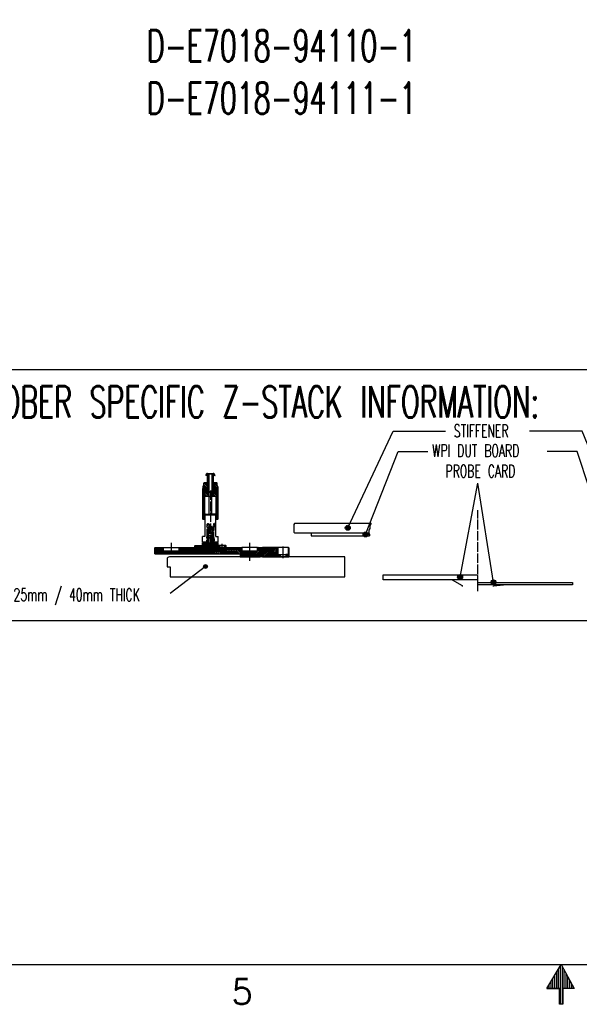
# Model space of a CAD drawing. Extents: x -1763 to 4575, y -3429 to 1051.
# Tile 58 of 174: x 716 to 1429, y -3429 to -2174. Entities that reach past the tile are written whole.
import ezdxf

# ---------------------------------------------------------------- set-up
doc = ezdxf.new("R2010")
doc.units = 0
doc.linetypes.add('DOT_CENTER', pattern=[14, 12, -1, 0, -1])
doc.layers.get('0').update_dxf_attribs({"linetype": 'CONTINUOUS'})
doc.layers.add('08', color=7, linetype='CONTINUOUS')
doc.layers.add('1', color=7, linetype='CONTINUOUS')
doc.styles.add('CONVERTER_1', font='txt.shx', dxfattribs={"width": 0.63})
doc.styles.add('CONVERTER_9', font='txt.shx', dxfattribs={"width": 0.97875})
doc.dimstyles.get("Standard").update_dxf_attribs({"dimtxt": 0.18, "dimasz": 0.18, "dimexe": 0.18, "dimexo": 0.0625, "dimgap": 0.09, "dimtad": 0, "dimtih": 1, "dimtoh": 1, "dimdec": 4, "dimzin": 0, "dimtxsty": 'STANDARD', "dimcen": 0.09, "dimazin": 3, "dimtfac": 1, "dimtdec": 4, "dimtofl": 0, "dimtmove": 0, "dimatfit": 3, "dimtolj": 1, "dimtzin": 0})
pattern_1 = [(135, (-36.3378, -4460.737), (-1.0606602, -1.0606602), [])]
pattern_2 = [(45, (-318.1438, -4561.0958), (-1.0606602, 1.0606602), [])]
pattern_3 = [(45, (-0.693, -4708.949), (-1.0606602, 1.0606602), [])]
pattern_4 = [(45, (-167.5488, -4580.0649), (-0.7071068, 0.7071068), [])]
pattern_5 = [(45, (-36.3378, -4460.73704), (-0.56568542, 0.56568542), [])]
pattern_6 = [(135, (-36.3378, -4460.737), (-0.7071068, -0.7071068), [])]

# ---------------------------------------------------------------- blocks, each defined once
blk = doc.blocks.new('SV__577', base_point=(937.9, -2809.8))
at = {"layer": '1', "linetype": 'CONTINUOUS'}
h = blk.add_hatch(dxfattribs=at)
h.set_pattern_fill('USER', color=3, scale=1.5, angle=135, pattern_type=0)
h.set_pattern_definition(pattern_1)
edge = h.paths.add_edge_path()
edge.add_line((955, -2764.3), (951, -2764.3))
edge.add_arc((951, -2764.8), 0.5, 90, 180)
edge.add_line((950.5, -2764.8), (950.5, -2767.7))
edge.add_line((950.5, -2767.7), (949.9, -2768.7))
edge.add_arc((955.1, -2771.7), 6, 150, 180)
edge.add_line((949.1, -2771.7), (949.1, -2810.1))
edge.add_line((949.1, -2810.1), (949.4, -2810.4))
edge.add_line((949.4, -2810.4), (951.8, -2810.4))
edge.add_line((951.8, -2810.4), (952.1, -2810.1))
edge.add_line((952.1, -2810.1), (952.1, -2781.5))
edge.add_line((952.1, -2781.5), (956.6, -2781.5))
edge.add_line((956.6, -2781.5), (956.6, -2752.4))
edge.add_line((956.6, -2752.4), (956.5, -2752.3))
edge.add_line((956.5, -2752.3), (955.6, -2752.3))
edge.add_arc((955.6, -2754.8), 2.5, 90, 180)
edge.add_line((953.1, -2754.8), (953.3, -2755))
edge.add_line((953.3, -2755), (955.1, -2755))
edge.add_line((955.1, -2755), (955.1, -2764.3))
edge.add_line((955.1, -2764.3), (955, -2764.3))
h = blk.add_hatch(dxfattribs=at)
h.set_pattern_fill('USER', color=3, scale=1.5, angle=45, pattern_type=0)
h.set_pattern_definition(pattern_2)
h.paths.add_polyline_path([(957, -2752.8), (957, -2781.5), (956.6, -2781.5), (956.6, -2752.4)])
h = blk.add_hatch(dxfattribs=at)
h.set_pattern_fill('USER', color=3, scale=1.5, angle=45, pattern_type=0)
h.set_pattern_definition(pattern_2)
h.paths.add_polyline_path([(961.2, -2752.8), (961.2, -2781.5), (961.6, -2781.5), (961.6, -2752.4)])
h = blk.add_hatch(dxfattribs=at)
h.set_pattern_fill('USER', color=3, scale=1.5, angle=135, pattern_type=0)
h.set_pattern_definition(pattern_1)
edge = h.paths.add_edge_path()
edge.add_line((963.2, -2764.3), (967.2, -2764.3))
edge.add_arc((967.2, -2764.8), 0.5, 360, 450, ccw=False)
edge.add_line((967.7, -2764.8), (967.7, -2767.7))
edge.add_line((967.7, -2767.7), (968.3, -2768.7))
edge.add_arc((963.1, -2771.7), 6, 360, 390, ccw=False)
edge.add_line((969.1, -2771.7), (969.1, -2810.1))
edge.add_line((969.1, -2810.1), (968.8, -2810.4))
edge.add_line((968.8, -2810.4), (966.4, -2810.4))
edge.add_line((966.4, -2810.4), (966.1, -2810.1))
edge.add_line((966.1, -2810.1), (966.1, -2781.5))
edge.add_line((966.1, -2781.5), (961.6, -2781.5))
edge.add_line((961.6, -2781.5), (961.6, -2752.4))
edge.add_line((961.6, -2752.4), (961.7, -2752.3))
edge.add_line((961.7, -2752.3), (962.6, -2752.3))
edge.add_arc((962.6, -2754.8), 2.5, 360, 450, ccw=False)
edge.add_line((965.1, -2754.8), (964.9, -2755))
edge.add_line((964.9, -2755), (963.1, -2755))
edge.add_line((963.1, -2755), (963.1, -2764.3))
edge.add_line((963.1, -2764.3), (963.2, -2764.3))
at = {"layer": '1', "color": 3, "linetype": 'CONTINUOUS'}
for p, q in [((953.1, -2754.8), (953.1, -2754.8)), ((953.1, -2754.8), (953.3, -2755)), ((953.1, -2754.8), (953.1, -2754.8)), ((955.1, -2755), (953.3, -2755)), ((955.1, -2755), (955.1, -2764.3)), ((955.6, -2752.3), (956.5, -2752.3)), ((956.5, -2752.3), (959.1, -2752.3)), ((956.5, -2752.3), (956.6, -2752.4)), ((956.6, -2752.4), (956.6, -2781.5)), ((956.6, -2752.4), (957, -2752.8)), ((957, -2752.8), (957, -2781.5)), ((957, -2752.8), (959.1, -2752.8)), ((959.1, -2752.3), (961.7, -2752.3)), ((959.1, -2752.8), (961.2, -2752.8)), ((961.2, -2752.8), (961.6, -2752.4)), ((961.2, -2781.5), (961.2, -2752.8)), ((961.6, -2752.4), (961.7, -2752.3)), ((961.6, -2781.5), (961.6, -2752.4)), ((961.7, -2752.3), (962.6, -2752.3)), ((963.1, -2764.3), (963.1, -2755)), ((964.9, -2755), (963.1, -2755)), ((964.9, -2755), (965.1, -2754.8)), ((965.1, -2754.8), (965.1, -2754.8)), ((965.1, -2754.8), (965.1, -2754.8)), ((949.1, -2771.1), (949.1, -2771.1)), ((949.1, -2771.7), (949.1, -2810.1)), ((949.9, -2768.7), (950.5, -2767.7)), ((950.5, -2764.8), (950.5, -2767.7)), ((955, -2764.3), (951, -2764.3)), ((955.1, -2764.3), (955, -2764.3)), ((955.1, -2764.3), (955.1, -2764.3)), ((955.1, -2764.3), (955.1, -2764.3)), ((955.1, -2764.3), (955.1, -2764.3)), ((955.1, -2764.3), (955.1, -2764.3)), ((963.1, -2764.3), (963.1, -2764.3)), ((963.1, -2764.3), (963.1, -2764.3)), ((963.1, -2764.3), (963.1, -2764.3)), ((963.1, -2764.3), (963.1, -2764.3)), ((963.2, -2764.3), (963.1, -2764.3)), ((967.2, -2764.3), (963.2, -2764.3)), ((967.7, -2767.7), (967.7, -2764.8)), ((967.7, -2767.7), (968.3, -2768.7)), ((969.1, -2771.1), (969.1, -2771.1)), ((969.1, -2810.1), (969.1, -2771.7)), ((956.6, -2781.5), (952.1, -2781.5)), ((952.1, -2810.1), (952.1, -2781.5)), ((957, -2781.5), (956.6, -2781.5)), ((957, -2781.5), (957.2, -2781.5)), ((961, -2781.5), (961.2, -2781.5)), ((961.6, -2781.5), (961.2, -2781.5)), ((966.1, -2781.5), (961.6, -2781.5)), ((966.1, -2781.5), (966.1, -2810.1)), ((949.1, -2810.1), (949.4, -2810.4)), ((949.4, -2810.4), (951.8, -2810.4)), ((951.8, -2810.4), (952.1, -2810.1)), ((966.1, -2810.1), (966.4, -2810.4)), ((966.4, -2810.4), (968.8, -2810.4)), ((968.8, -2810.4), (969.1, -2810.1))]:
    blk.add_line(p, q, dxfattribs=at)
for centre, radius, start, end in [((955.6, -2754.8), 2.5, 90, 180), ((962.6, -2754.8), 2.5, 0, 90), ((955.1, -2771.7), 6, 150, 180), ((951, -2764.8), 0.5, 90, 180), ((967.2, -2764.8), 0.5, 0, 90), ((963.1, -2771.7), 6, 0, 30)]:
    blk.add_arc(centre, radius, start, end, dxfattribs=at)
blk = doc.blocks.new('SV__578', base_point=(959.1, -2790.6))
at = {"layer": '1', "linetype": 'CONTINUOUS'}
h = blk.add_hatch(dxfattribs=at)
h.set_pattern_fill('USER', color=1, scale=1.5, angle=45, pattern_type=0)
h.set_pattern_definition([(45, (195.3486, -4567.625), (-1.0606602, 1.0606602), [])])
edge = h.paths.add_edge_path()
edge.add_line((955.8, -2847.7), (956.5, -2847.7))
edge.add_line((956.5, -2847.7), (957.1, -2847.1))
edge.add_line((957.1, -2847.1), (957.1, -2831.5))
edge.add_line((957.1, -2831.5), (957.1, -2828.5))
edge.add_line((957.1, -2828.5), (959.1, -2827.6))
edge.add_line((959.1, -2827.6), (961.1, -2828.5))
edge.add_line((961.1, -2828.5), (961.1, -2847.1))
edge.add_line((961.1, -2847.1), (961.7, -2847.7))
edge.add_line((961.7, -2847.7), (962.5, -2847.7))
edge.add_spline(control_points=[(962.5, -2847.7), (963.1, -2847), (962.6, -2846.2), (962.1, -2845), (962.4, -2844.2), (962.6, -2843.5), (962.6, -2842.8), (962.4, -2841.7), (962.3, -2840.2), (963, -2838.9), (963.6, -2838.5), (963.9, -2838.2), (964.1, -2837.5), (963.8, -2836.3), (963.9, -2834.9), (963.2, -2833.8), (963, -2832.5), (963, -2830.3), (963.2, -2827.3), (963.4, -2823.9), (963.8, -2820.6), (963.8, -2817.9), (964.4, -2816.4), (963.9, -2815.3), (963.7, -2817.1), (963.2, -2817.9), (962.7, -2819.4), (961.4, -2820.1), (960.2, -2819.5), (959.1, -2818.5), (958, -2817.4), (957, -2816.5), (955.9, -2815.8), (954.9, -2817.1), (954.9, -2819), (954.8, -2821.8), (954.9, -2825), (955, -2828.1), (955.1, -2830.2), (954.9, -2831.6), (954.8, -2832.9), (954.7, -2834.6), (954.5, -2836.5), (954.6, -2837.7), (954.4, -2838.5), (954.9, -2838.7), (955.5, -2838.3), (956, -2839.2), (956.1, -2840.2), (955.8, -2841.4), (955.4, -2842.5), (955.5, -2843.7), (955.7, -2845.4), (955.1, -2846.7), (955.8, -2847.7)], knot_values=[0, 0, 0, 0, 1.949832, 2.895531, 3.61291, 4.357552, 5.082304, 5.837823, 7.704288, 9.429481, 9.771851, 10.086906, 10.671191, 11.781941, 13.864526, 14.579803, 15.585352, 17.862842, 21.058666, 24.662982, 28.158028, 31.024084, 32.741444, 32.974943, 34.012284, 35.582258, 37.035952, 38.195794, 39.411957, 40.951462, 42.59341, 44.027193, 45.011801, 45.949104, 47.985178, 50.896591, 54.357326, 57.64521, 60.035898, 60.760714, 61.799857, 63.805131, 66.056765, 67.255141, 67.76474, 68.133222, 68.691098, 69.42432, 70.474228, 71.806011, 73.136281, 74.172434, 75.204802, 78.224914, 78.224914, 78.224914, 78.224914], degree=3, periodic=0)
at = {"layer": '1', "color": 7, "linetype": 'CONTINUOUS'}
for p, q in [((956.6, -2776.2), (957.6, -2775.2)), ((956.6, -2776.2), (961.6, -2776.2)), ((956.6, -2781.2), (956.6, -2776.2)), ((956.6, -2781.2), (961.6, -2781.2)), ((956.6, -2781.2), (957.2, -2781.8)), ((957.2, -2781.8), (961, -2781.8)), ((957.2, -2781.8), (957.2, -2804.1)), ((957.6, -2775.2), (960.6, -2775.2)), ((961.6, -2776.2), (960.6, -2775.2)), ((961, -2781.8), (961.6, -2781.2)), ((961, -2804.1), (961, -2781.8)), ((961.6, -2776.2), (961.6, -2781.2)), ((953.1, -2804.1), (952.1, -2805.1)), ((952.1, -2805.1), (952.1, -2832.7)), ((952.1, -2805.1), (966.1, -2805.1)), ((953.1, -2804.1), (957.2, -2804.1)), ((957.2, -2804.1), (961, -2804.1)), ((965.1, -2804.1), (961, -2804.1)), ((965.1, -2804.1), (966.1, -2805.1)), ((966.1, -2832.7), (966.1, -2805.1)), ((949.1, -2839.5), (949.1, -2832.7)), ((952.1, -2832.7), (949.1, -2832.7)), ((957.1, -2831.5), (956.6, -2831.5)), ((957.1, -2828.5), (959.1, -2827.6)), ((957.1, -2828.5), (961.1, -2828.5)), ((957.1, -2831.5), (957.1, -2828.5)), ((957.1, -2831.5), (961.1, -2831.5)), ((957.1, -2831.5), (957.1, -2847.1)), ((959.1, -2827.6), (961.1, -2828.5)), ((961.1, -2828.5), (961.1, -2847.1)), ((961.1, -2831.5), (961.6, -2831.5)), ((966.1, -2832.7), (969.1, -2832.7)), ((969.1, -2839.5), (969.1, -2832.7)), ((949.1, -2839.5), (955.1, -2839.5)), ((955.1, -2839.5), (955.1, -2847.7)), ((955.7, -2839.5), (955.1, -2839.5)), ((955.1, -2847.7), (955.8, -2847.7)), ((956.5, -2847.7), (955.8, -2847.7)), ((956.5, -2847.7), (957.1, -2847.1)), ((956.5, -2847.7), (961.7, -2847.7)), ((961.7, -2847.7), (961.1, -2847.1)), ((962.5, -2847.7), (961.7, -2847.7)), ((962.5, -2847.7), (963.1, -2847.7)), ((962.7, -2839.5), (963.1, -2839.5)), ((963.1, -2839.5), (963.1, -2847.7)), ((963.1, -2839.5), (969.1, -2839.5))]:
    blk.add_line(p, q, dxfattribs=at)
at = {"layer": '1', "color": 1, "linetype": 'CONTINUOUS'}
for p, q in [((957, -2775.8), (957, -2781.6)), ((961.2, -2775.8), (961.2, -2781.6)), ((956.6, -2847.6), (956.6, -2831.5)), ((961.6, -2831.5), (961.6, -2834)), ((961.6, -2834), (961.6, -2847.6))]:
    blk.add_line(p, q, dxfattribs=at)
at = {"layer": '1', "color": 1, "linetype": 'DOT_CENTER'}
blk.add_line((959.1, -2773.8), (959.1, -2849.4), dxfattribs=at)
blk.add_open_spline([(955.8, -2847.7), (955.1, -2846.8), (955.9, -2845), (955.1, -2842.5), (956.4, -2840.2), (955.5, -2837.9), (954.3, -2839.2), (954.5, -2837.4), (954.7, -2834.5), (954.8, -2831.8), (955.3, -2830.8), (953.4, -2806.5), (961.9, -2827), (965.1, -2809.3), (962.3, -2832.9), (963.4, -2834.1), (963.6, -2834.5), (964, -2837.2), (964.3, -2838.1), (962.5, -2839.2), (962.2, -2841.4), (962.8, -2843.5), (961.6, -2845.4), (963.3, -2846.7), (962.5, -2847.7)], degree=3, knots=[33.215127, 33.215127, 33.215127, 33.215127, 36.255678, 38.309057, 40.817866, 43.003753, 44.947206, 46.434876, 46.434876, 46.434876, 47.604867, 50.994979, 58.948481, 62.213183, 66.797901, 68.053273, 68.053273, 68.053273, 69.943892, 70.606228, 74.031077, 75.439195, 76.844222, 79.650003, 79.650003, 79.650003, 79.650003], dxfattribs=at)
blk = doc.blocks.new('FLANGE_FRONT__579', base_point=(1034, -2905))
at = {"layer": '1', "linetype": 'CONTINUOUS'}
h = blk.add_hatch(dxfattribs=at)
h.set_pattern_fill('USER', color=1, scale=1.5, angle=45, pattern_type=0)
h.set_pattern_definition(pattern_3)
h.paths.add_polyline_path([(939.1, -2844.5), (939.6, -2844), (949.1, -2844), (949.1, -2840.1), (952.6, -2840.1), (952.6, -2841.1), (951.1, -2841.1), (951.1, -2850.5), (950.1, -2850.5), (949.1, -2849.5), (949.1, -2846.5), (939.6, -2846.5), (939.1, -2846)])
h = blk.add_hatch(dxfattribs=at)
h.set_pattern_fill('USER', color=1, scale=1.5, angle=45, pattern_type=0)
h.set_pattern_definition(pattern_3)
h.paths.add_polyline_path([(967.1, -2841.1), (965.6, -2841.1), (965.6, -2840.1), (969.1, -2840.1), (969.1, -2844), (969.7, -2844), (971.8, -2846.1), (971.8, -2846.5), (969.1, -2846.5), (969.1, -2849.5), (968.1, -2850.5), (967.1, -2850.5)])
h = blk.add_hatch(dxfattribs=at)
h.set_pattern_fill('USER', color=1, scale=1.5, angle=45, pattern_type=0)
h.set_pattern_definition(pattern_3)
h.paths.add_polyline_path([(978.4, -2844), (978.6, -2844), (979.1, -2844.5), (979.1, -2846), (978.6, -2846.5), (976.3, -2846.5), (976.3, -2846.1)])
at = {"layer": '1', "color": 7, "linetype": 'CONTINUOUS'}
for p, q in [((939.6, -2844), (939.1, -2844.5)), ((939.1, -2846), (939.1, -2844.5)), ((939.6, -2846.5), (939.1, -2846)), ((939.6, -2844), (949.1, -2844)), ((949.1, -2846.5), (939.6, -2846.5)), ((949.1, -2844), (949.1, -2840.1)), ((949.1, -2840.1), (952.6, -2840.1)), ((949.1, -2846.5), (949.1, -2849.5)), ((951.1, -2850.5), (951.1, -2841.1)), ((951.1, -2841.1), (952.6, -2841.1)), ((952.6, -2840.1), (953.6, -2840.1)), ((952.6, -2840.1), (952.6, -2841.1)), ((952.6, -2841.1), (953.1, -2841.1)), ((964.5, -2840.1), (965.6, -2840.1)), ((965.1, -2841.1), (965.6, -2841.1)), ((965.6, -2840.1), (969.1, -2840.1)), ((965.6, -2840.1), (965.6, -2841.1)), ((967.1, -2841.1), (965.6, -2841.1)), ((967.1, -2850.5), (967.1, -2841.1)), ((969.1, -2844), (969.1, -2840.1)), ((969.1, -2844), (969.7, -2844)), ((969.1, -2846.5), (971.8, -2846.5)), ((969.1, -2846.5), (969.1, -2849.5)), ((978.4, -2844), (969.7, -2844)), ((971.8, -2846.1), (969.7, -2844)), ((971.8, -2846.1), (976.3, -2846.1)), ((971.8, -2846.5), (971.8, -2846.1)), ((971.8, -2846.5), (976.3, -2846.5)), ((978.4, -2844), (976.3, -2846.1)), ((976.3, -2846.1), (976.3, -2846.5)), ((976.3, -2846.5), (978.6, -2846.5)), ((978.6, -2844), (978.4, -2844)), ((978.6, -2846.5), (979.1, -2846)), ((979.1, -2846), (979.1, -2844.5)), ((950.1, -2850.5), (949.1, -2849.5)), ((950.1, -2850.5), (951.1, -2850.5)), ((951.1, -2850.5), (967.1, -2850.5)), ((967.1, -2850.5), (968.1, -2850.5)), ((968.1, -2850.5), (969.1, -2849.5))]:
    blk.add_line(p, q, dxfattribs=at)
at = {"layer": '1', "color": 1, "linetype": 'DOT_CENTER'}
for p, q in [((959.1, -2852.3), (959.1, -2839.1)), ((974.1, -2849), (974.1, -2841.8))]:
    blk.add_line(p, q, dxfattribs=at)
at = {"layer": '1', "color": 7, "linetype": 'DOT_CENTER'}
blk.add_line((978.6, -2844), (979.1, -2844.5), dxfattribs=at)
blk = doc.blocks.new('DISK_FRONT__580', base_point=(963.3, -2821.5))
at = {"layer": '1', "linetype": 'CONTINUOUS'}
h = blk.add_hatch(dxfattribs=at)
h.set_pattern_fill('USER', color=1, angle=45, pattern_type=0)
h.set_pattern_definition(pattern_4)
h.paths.add_polyline_path([(956.3, -2847.9), (954, -2850.2), (952.7, -2850.2), (952.7, -2847.6), (956.3, -2847.6)])
h = blk.add_hatch(dxfattribs=at)
h.set_pattern_fill('USER', color=1, angle=45, pattern_type=0)
h.set_pattern_definition(pattern_4)
h.paths.add_polyline_path([(965.5, -2847.6), (965.5, -2850.2), (964.2, -2850.2), (961.9, -2847.9), (961.9, -2847.6)])
at = {"layer": '1', "color": 7, "linetype": 'CONTINUOUS'}
for p, q in [((952.7, -2847.6), (952.7, -2850.2)), ((956.3, -2847.6), (952.7, -2847.6)), ((956.3, -2847.9), (954, -2850.2)), ((956.3, -2847.6), (956.3, -2847.9)), ((961.9, -2847.6), (956.3, -2847.6)), ((961.9, -2847.6), (961.9, -2847.9)), ((965.5, -2847.6), (961.9, -2847.6)), ((964.2, -2850.2), (961.9, -2847.9)), ((965.5, -2847.6), (965.5, -2850.2)), ((952.7, -2850.2), (954, -2850.2)), ((954, -2850.2), (964.2, -2850.2)), ((964.2, -2850.2), (965.5, -2850.2))]:
    blk.add_line(p, q, dxfattribs=at)
at = {"layer": '1', "color": 1, "linetype": 'DOT_CENTER'}
blk.add_line((959.1, -2846.1), (959.1, -2851.1), dxfattribs=at)
blk = doc.blocks.new('POD__581', base_point=(935, -2817.4))
at = {"layer": '1', "linetype": 'CONTINUOUS'}
h = blk.add_hatch(dxfattribs=at)
h.set_pattern_fill('USER', color=1, scale=0.8, angle=45, pattern_type=0)
h.set_pattern_definition(pattern_5)
h.paths.add_polyline_path([(952.4, -2850.5), (951.1, -2850.5), (951.1, -2846.1), (952.4, -2846.1)])
h = blk.add_hatch(dxfattribs=at)
h.set_pattern_fill('USER', color=1, scale=0.8, angle=45, pattern_type=0)
h.set_pattern_definition(pattern_5)
h.paths.add_polyline_path([(967.1, -2850.5), (965.8, -2850.5), (965.8, -2846.1), (967.1, -2846.1)])
at = {"layer": '1', "color": 7, "linetype": 'CONTINUOUS'}
for p, q in [((952.4, -2846.1), (951.1, -2846.1)), ((951.1, -2850.5), (951.1, -2846.1)), ((952.4, -2850.5), (952.4, -2846.1)), ((967.1, -2846.1), (965.8, -2846.1)), ((965.8, -2850.5), (965.8, -2846.1)), ((967.1, -2850.5), (967.1, -2846.1)), ((952.4, -2850.5), (951.1, -2850.5)), ((965.8, -2850.5), (952.4, -2850.5)), ((967.1, -2850.5), (965.8, -2850.5))]:
    blk.add_line(p, q, dxfattribs=at)
blk = doc.blocks.new('IMBU_SCHRAUBE-M3X4__582', base_point=(966.1, -2789))
at = {"layer": '1', "linetype": 'CONTINUOUS'}
h = blk.add_hatch(dxfattribs=at)
h.set_pattern_fill('USER', color=1, scale=1.5, angle=45, pattern_type=0)
h.set_pattern_definition([(45, (-36.3378, -4460.737), (-1.0606602, 1.0606602), [])])
h.paths.add_polyline_path([(968.6, -2806.3), (968.9, -2806.3), (968.9, -2806), (968.6, -2806), (966.4, -2806), (966.4, -2806.3)])
h = blk.add_hatch(dxfattribs=at)
h.set_pattern_fill('USER', color=1, scale=1.5, angle=45, pattern_type=0)
h.set_pattern_definition([(45, (-8.8934, -4419.6322), (-1.0606602, 1.0606602), [])])
h.paths.add_polyline_path([(968.6, -2809), (968.9, -2809), (968.9, -2808.7), (968.6, -2808.7), (966.4, -2808.7), (966.4, -2809)])
at = {"layer": '1', "color": 7, "linetype": 'CONTINUOUS'}
for p, q in [((966.4, -2806), (966.1, -2806.3)), ((966.4, -2806.3), (966.1, -2806.3)), ((966.1, -2806.3), (966.1, -2808.7)), ((966.4, -2808.7), (966.1, -2808.7)), ((966.1, -2808.7), (966.4, -2809)), ((968.6, -2806), (966.4, -2806)), ((966.4, -2806), (966.4, -2806.3)), ((966.4, -2806.3), (966.4, -2808.7)), ((968.6, -2806.3), (966.4, -2806.3)), ((966.4, -2808.7), (966.4, -2809)), ((968.6, -2808.7), (966.4, -2808.7)), ((966.4, -2809), (968.6, -2809)), ((968.9, -2806), (968.6, -2806)), ((968.9, -2806.3), (968.6, -2806.3)), ((968.9, -2808.7), (968.6, -2808.7)), ((968.6, -2809), (968.9, -2809)), ((968.9, -2806.3), (968.9, -2806)), ((969.1, -2806.2), (968.9, -2806)), ((968.9, -2808.7), (968.9, -2806.3)), ((968.9, -2809), (968.9, -2808.7)), ((968.9, -2809), (969.1, -2808.8)), ((969.1, -2808.8), (969.1, -2806.2))]:
    blk.add_line(p, q, dxfattribs=at)
blk = doc.blocks.new('SCHRAUBE__583', base_point=(953.1, -2829.7))
at = {"layer": '1', "color": 7, "linetype": 'CONTINUOUS'}
for p, q in [((956.6, -2834.6), (957.1, -2834.1)), ((956.6, -2834.6), (956.6, -2846.8)), ((961.6, -2834.6), (956.6, -2834.6)), ((961.1, -2834.1), (957.1, -2834.1)), ((957.1, -2834.1), (957.1, -2834.6)), ((957.1, -2834.6), (957.1, -2846.8)), ((961.6, -2834.6), (961.1, -2834.1)), ((961.1, -2834.1), (961.1, -2834.6)), ((961.1, -2834.6), (961.1, -2846.8)), ((961.6, -2834.6), (961.6, -2846.8)), ((954.1, -2850.1), (956.6, -2847.6)), ((956.6, -2847.6), (956.6, -2846.8)), ((957.1, -2847.6), (956.6, -2847.6)), ((957.1, -2847.6), (957.1, -2846.8)), ((961.1, -2847.6), (957.1, -2847.6)), ((961.1, -2847.6), (961.1, -2846.8)), ((961.6, -2847.6), (961.1, -2847.6)), ((961.6, -2846.8), (961.6, -2847.6)), ((964.1, -2850.1), (961.6, -2847.6)), ((964.1, -2850.1), (954.1, -2850.1))]:
    blk.add_line(p, q, dxfattribs=at)
blk = doc.blocks.new('KUGELGELENK__584', base_point=(951.1, -2838.9))
at = {"layer": '1', "linetype": 'CONTINUOUS'}
h = blk.add_hatch(dxfattribs=at)
h.set_pattern_fill('USER', color=1, angle=135, pattern_type=0)
h.set_pattern_definition(pattern_6)
edge = h.paths.add_edge_path()
edge.add_line((953.1, -2846.1), (951.6, -2846.1))
edge.add_line((951.6, -2846.1), (951.1, -2845.6))
edge.add_line((951.1, -2845.6), (951.1, -2841.6))
edge.add_line((951.1, -2841.6), (951.6, -2841.1))
edge.add_line((951.6, -2841.1), (953.1, -2841.1))
edge.add_arc((959.1, -2843.6), 6.5, 157.3801, -157.3801)
h = blk.add_hatch(dxfattribs=at)
h.set_pattern_fill('USER', color=1, angle=135, pattern_type=0)
h.set_pattern_definition(pattern_6)
edge = h.paths.add_edge_path()
edge.add_line((955.1, -2847.6), (953.9, -2847.6))
edge.add_arc((959.1, -2843.6), 6.5, 202.6199, 217.9799, ccw=False)
edge.add_arc((959.1, -2843.6), 6.5, 517.3801, 202.6199, ccw=False)
edge.add_arc((959.1, -2843.6), 6.5, 502.0201, 517.3801, ccw=False)
edge.add_line((953.9, -2839.6), (955.1, -2839.6))
edge.add_line((955.1, -2839.6), (955.1, -2847.6))
h = blk.add_hatch(dxfattribs=at)
h.set_pattern_fill('USER', color=1, angle=135, pattern_type=0)
h.set_pattern_definition(pattern_6)
edge = h.paths.add_edge_path()
edge.add_line((964.2, -2847.6), (963.1, -2847.6))
edge.add_line((963.1, -2847.6), (963.1, -2839.6))
edge.add_line((963.1, -2839.6), (964.2, -2839.6))
edge.add_arc((959.1, -2843.6), 6.5, 382.6199, 397.9799, ccw=False)
edge.add_arc((959.1, -2843.6), 6.5, 337.3801, 382.6199, ccw=False)
edge.add_arc((959.1, -2843.6), 6.5, 322.0201, 337.3801, ccw=False)
h = blk.add_hatch(dxfattribs=at)
h.set_pattern_fill('USER', color=1, angle=135, pattern_type=0)
h.set_pattern_definition(pattern_6)
edge = h.paths.add_edge_path()
edge.add_line((966.6, -2846.1), (965.1, -2846.1))
edge.add_arc((959.1, -2843.6), 6.5, -22.6199, 22.6199)
edge.add_line((965.1, -2841.1), (966.6, -2841.1))
edge.add_line((966.6, -2841.1), (967.1, -2841.6))
edge.add_line((967.1, -2841.6), (967.1, -2845.6))
edge.add_line((967.1, -2845.6), (966.6, -2846.1))
at = {"layer": '1', "color": 7, "linetype": 'CONTINUOUS'}
for p, q in [((951.6, -2841.1), (951.1, -2841.6)), ((951.1, -2841.6), (951.1, -2845.6)), ((951.1, -2845.6), (951.6, -2846.1)), ((953.1, -2841.1), (951.6, -2841.1)), ((951.6, -2846.1), (953.1, -2846.1)), ((955.1, -2839.6), (953.9, -2839.6)), ((955.1, -2847.6), (953.9, -2847.6)), ((955.1, -2839.6), (955.1, -2847.6)), ((956.1, -2839.6), (955.1, -2839.6)), ((956.1, -2847.6), (955.1, -2847.6)), ((963.1, -2839.6), (962.1, -2839.6)), ((963.1, -2847.6), (962.1, -2847.6)), ((963.1, -2839.6), (963.1, -2847.6)), ((964.2, -2839.6), (963.1, -2839.6)), ((964.2, -2847.6), (963.1, -2847.6)), ((965.1, -2841.1), (966.6, -2841.1)), ((966.6, -2846.1), (965.1, -2846.1)), ((966.6, -2841.1), (967.1, -2841.6)), ((967.1, -2845.6), (966.6, -2846.1)), ((967.1, -2841.6), (967.1, -2845.6))]:
    blk.add_line(p, q, dxfattribs=at)
for start, end in [(157.3801, -157.3801), (142.0201, 157.3801), (-157.3801, -142.0201), (22.6199, 37.9799), (-37.9799, -22.6199), (-22.6199, 22.6199)]:
    blk.add_arc((959.1, -2843.6), 6.5, start, end, dxfattribs=at)
blk = doc.blocks.new('PIN_ASSY_EG__585', base_point=(959.1, -2757.6))
at = {"layer": '1'}
for name, p in [('SV__577', (937.9, -2809.8)), ('SV__578', (959.1, -2790.6)), ('IMBU_SCHRAUBE-M3X4__582', (966.1, -2789)), ('SCHRAUBE__583', (953.1, -2829.7)), ('FLANGE_FRONT__579', (1034, -2905)), ('KUGELGELENK__584', (951.1, -2838.9)), ('POD__581', (935, -2817.4)), ('DISK_FRONT__580', (963.3, -2821.5))]:
    blk.add_blockref(name, p, dxfattribs=at)
blk = doc.blocks.new('SV__586', base_point=(954.1, -2829.8))
at = {"layer": '1', "linetype": 'CONTINUOUS'}
h = blk.add_hatch(dxfattribs=at)
h.set_pattern_fill('USER', color=4, scale=1.5, angle=135, pattern_type=0)
h.set_pattern_definition(pattern_1)
h.paths.add_polyline_path([(922.4, -2846.5), (922.4, -2854.5), (888.1, -2854.5), (888.1, -2847), (888.6, -2846.5), (899.1, -2846.5), (899.1, -2850.7), (919.1, -2850.7), (919.1, -2846.5)])
h = blk.add_hatch(dxfattribs=at)
h.set_pattern_fill('USER', color=4, scale=1.5, angle=135, pattern_type=0)
h.set_pattern_definition(pattern_1)
h.paths.add_polyline_path([(949.1, -2846.5), (949.1, -2850.7), (969.1, -2850.7), (969.1, -2846.5), (972.4, -2846.5), (972.4, -2854.5), (925.7, -2854.5), (925.7, -2846.5)])
h = blk.add_hatch(dxfattribs=at)
h.set_pattern_fill('USER', color=4, scale=1.5, angle=135, pattern_type=0)
h.set_pattern_definition(pattern_1)
h.paths.add_polyline_path([(1022.1, -2858.5), (997.1, -2858.5), (997.1, -2854.5), (975.7, -2854.5), (975.7, -2846.5), (999.1, -2846.5), (999.1, -2850.7), (1019.1, -2850.7), (1019.1, -2846.5), (1022.1, -2846.5)])
h = blk.add_hatch(dxfattribs=at)
h.set_pattern_fill('USER', color=4, scale=1.5, angle=135, pattern_type=0)
h.set_pattern_definition(pattern_1)
h.paths.add_polyline_path([(1022.4, -2846.5), (1022.1, -2846.5), (1022.1, -2858.5), (1022.4, -2858.5)])
h = blk.add_hatch(dxfattribs=at)
h.set_pattern_fill('USER', color=4, scale=1.5, angle=135, pattern_type=0)
h.set_pattern_definition(pattern_1)
h.paths.add_polyline_path([(1026.1, -2846.5), (1025.7, -2846.5), (1025.7, -2858.5), (1026.1, -2858.5)])
h = blk.add_hatch(dxfattribs=at)
h.set_pattern_fill('USER', color=4, scale=1.5, angle=135, pattern_type=0)
h.set_pattern_definition(pattern_1)
h.paths.add_polyline_path([(1045.1, -2846.5), (1036.1, -2846.5), (1033.1, -2846.5), (1026.1, -2846.5), (1026.1, -2858.5), (1048.1, -2858.5), (1048.1, -2855.5), (1045.1, -2855.5)])
h = blk.add_hatch(dxfattribs=at)
h.set_pattern_fill('USER', color=4, scale=1.5, angle=135, pattern_type=0)
h.set_pattern_definition(pattern_1)
h.paths.add_polyline_path([(1058.1, -2855.5), (1055.1, -2855.5), (1055.1, -2858.5), (1059.1, -2858.5), (1059.1, -2847), (1058.6, -2846.5), (1058.1, -2846.5)])
at = {"layer": '1', "color": 4, "linetype": 'CONTINUOUS'}
for p, q in [((888.1, -2847), (888.6, -2846.5)), ((888.1, -2854.5), (888.1, -2847)), ((888.6, -2846.5), (899.1, -2846.5)), ((899.1, -2846.5), (919.1, -2846.5)), ((899.1, -2846.5), (899.1, -2850.7)), ((919.1, -2846.5), (922.4, -2846.5)), ((919.1, -2850.7), (919.1, -2846.5)), ((922.1, -2846.5), (922.1, -2854.5)), ((922.4, -2846.5), (925.7, -2846.5)), ((922.4, -2846.5), (922.4, -2854.5)), ((925.7, -2846.5), (949.1, -2846.5)), ((925.7, -2846.5), (925.7, -2854.5)), ((926.1, -2846.5), (926.1, -2854.5)), ((949.1, -2846.5), (949.1, -2850.7)), ((969.1, -2850.7), (969.1, -2846.5)), ((969.1, -2846.5), (972.4, -2846.5)), ((972.1, -2846.5), (972.1, -2854.5)), ((972.4, -2846.5), (972.4, -2854.5)), ((972.4, -2846.5), (975.7, -2846.5)), ((975.7, -2846.5), (975.7, -2854.5)), ((975.7, -2846.5), (999.1, -2846.5)), ((976.1, -2846.5), (976.1, -2854.5)), ((999.1, -2846.5), (999.1, -2850.7)), ((1019.1, -2846.5), (999.1, -2846.5)), ((1019.1, -2846.5), (1022.1, -2846.5)), ((1019.1, -2850.7), (1019.1, -2846.5)), ((1022.1, -2846.5), (1022.4, -2846.5)), ((1022.1, -2846.5), (1022.1, -2858.5)), ((1022.4, -2846.5), (1025.7, -2846.5)), ((1022.4, -2846.5), (1022.4, -2858.5)), ((1026.1, -2846.5), (1025.7, -2846.5)), ((1025.7, -2846.5), (1025.7, -2858.5)), ((1026.1, -2846.5), (1026.1, -2858.5)), ((1033.1, -2846.5), (1026.1, -2846.5)), ((1036.1, -2846.5), (1033.1, -2846.5)), ((1045.1, -2846.5), (1036.1, -2846.5)), ((1058.1, -2846.5), (1045.1, -2846.5)), ((1045.1, -2846.5), (1045.1, -2855.5)), ((1058.1, -2846.5), (1058.1, -2855.5)), ((1058.6, -2846.5), (1058.1, -2846.5)), ((1058.6, -2846.5), (1059.1, -2847)), ((1059.1, -2847), (1059.1, -2858.5)), ((888.1, -2854.5), (922.4, -2854.5)), ((899.1, -2850.7), (919.1, -2850.7)), ((922.4, -2854.5), (925.7, -2854.5)), ((925.7, -2854.5), (972.4, -2854.5)), ((949.1, -2850.7), (969.1, -2850.7)), ((972.4, -2854.5), (975.7, -2854.5)), ((975.7, -2854.5), (997.1, -2854.5)), ((997.1, -2854.5), (997.1, -2858.5)), ((997.1, -2858.5), (1022.1, -2858.5)), ((999.1, -2850.7), (1019.1, -2850.7)), ((1022.1, -2858.5), (1022.4, -2858.5)), ((1025.7, -2858.5), (1022.4, -2858.5)), ((1025.7, -2858.5), (1026.1, -2858.5)), ((1026.1, -2858.5), (1048.1, -2858.5)), ((1045.1, -2855.5), (1048.1, -2855.5)), ((1048.1, -2855.5), (1055.1, -2855.5)), ((1048.1, -2855.5), (1048.1, -2858.5)), ((1048.1, -2858.5), (1055.1, -2858.5)), ((1055.1, -2855.5), (1055.1, -2858.5)), ((1058.1, -2855.5), (1055.1, -2855.5)), ((1055.1, -2858.5), (1059.1, -2858.5))]:
    blk.add_line(p, q, dxfattribs=at)
at = {"layer": '1', "color": 4, "linetype": 'DOT_CENTER'}
for p, q in [((909.1, -2840.5), (909.1, -2852.8)), ((924.1, -2846.2), (924.1, -2855)), ((959.1, -2840.5), (959.1, -2852.8)), ((974.1, -2846.2), (974.1, -2855)), ((1009.1, -2840.5), (1009.1, -2863.8)), ((1024.1, -2846.2), (1024.1, -2859)), ((1051.6, -2845.3), (1051.6, -2860.2))]:
    blk.add_line(p, q, dxfattribs=at)
blk = doc.blocks.new('TEXT__610', base_point=(-2000, -2800))
at = {"layer": '1', "color": 1, "linetype": 'CONTINUOUS'}
blk.add_line((4500, -2620), (-700, -2620), dxfattribs=at)
at = {"layer": '1', "color": 7, "linetype": 'CONTINUOUS'}
blk.add_line((1900, -2940), (600, -2940), dxfattribs=at)
at = {"layer": '1', "color": 7, "style": 'CONVERTER_1', "width": 0.63}
blk.add_text('PROBER SPECIFIC Z-STACK INFORMATION:', height=40, dxfattribs=at).set_placement((647.6, -2681))
blk = doc.blocks.new('ATA1_S', base_point=(-213.98, -422.25))
at = {"layer": '1', "linetype": 'CONTINUOUS'}
h = blk.add_hatch(dxfattribs=at)
h.set_pattern_fill('USER', color=1, scale=0.3, angle=270, pattern_type=0)
h.set_pattern_definition([(270, (-149.83244, -600.45652), (0.3, 1e-12), [])])
h.paths.add_polyline_path([(176.05, -428.6), (176.05, -426.05), (177.87, -426.05), (175.8, -422.25), (173.5, -426.05), (175.55, -426.05), (175.55, -428.6)])
at = {"layer": '1', "color": 7, "linetype": 'CONTINUOUS'}
blk.add_line((-213.98, -422.25), (565.58, -422.25), dxfattribs=at)
at = {"layer": '1', "color": 1, "linetype": 'CONTINUOUS'}
for p, q in [((173.5, -426.06), (175.8, -422.25)), ((175.8, -422.25), (177.86, -426.06)), ((173.5, -426.06), (175.54, -426.06)), ((175.54, -426.06), (173.5, -426.06)), ((175.54, -428.6), (175.54, -426.06)), ((177.86, -426.06), (176.05, -426.06)), ((176.05, -426.06), (176.05, -428.6)), ((176.05, -428.6), (175.54, -428.6))]:
    blk.add_line(p, q, dxfattribs=at)
at = {"layer": '1', "color": 7, "insert": (124.95, -428.6), "char_height": 4, "attachment_point": 8, "style": 'CONVERTER_9'}
blk.add_mtext('5', dxfattribs=at)
blk = doc.blocks.new('Z-STACK', base_point=(-660.97, -2583.47))
at = {"layer": '1', "color": 7, "insert": (878.2, -2293.78), "char_height": 40, "attachment_point": 7, "style": 'CONVERTER_1'}
blk.add_mtext('D-E7018-94110-1\\PD-E7018-94111-1', dxfattribs=at)
blk = doc.blocks.new('TEL', base_point=(780.314, -2926.795))
at = {"layer": '1'}
h = blk.add_hatch(color=1, dxfattribs=at)
edge = h.paths.add_edge_path()
edge.add_arc((1134.249, -2821.479), 3.2, -180, 180)
h = blk.add_hatch(color=1, dxfattribs=at)
edge = h.paths.add_edge_path()
edge.add_arc((1156.907, -2829.976), 3.2, -180, 180)
h = blk.add_hatch(color=1, dxfattribs=at)
edge = h.paths.add_edge_path()
edge.add_arc((952.818, -2870.833), 2.4, -180, 180)
h = blk.add_hatch(color=1, dxfattribs=at)
edge = h.paths.add_edge_path()
edge.add_arc((1277.303, -2884.29), 3.2, -180, 180)
h = blk.add_hatch(color=1, dxfattribs=at)
edge = h.paths.add_edge_path()
edge.add_arc((1319.976, -2891.056), 3.2, -180, 180)
at = {"layer": '08', "color": 6, "linetype": 'CONTINUOUS'}
for p, q in [((1066.262, -2816.086), (1065.262, -2817.086)), ((1065.262, -2817.086), (1065.262, -2827.086)), ((1164.238, -2816.086), (1066.262, -2816.086)), ((1162.53, -2822.459), (1160.896, -2824.637)), ((1164.238, -2816.086), (1162.258, -2818.921)), ((1162.258, -2818.921), (1162.53, -2822.459)), ((1065.262, -2827.086), (1066.262, -2828.086)), ((1066.262, -2828.086), (1160.896, -2828.086)), ((1087.395, -2828.086), (1087.395, -2831.586)), ((1087.395, -2831.586), (1161.713, -2831.586)), ((1160.896, -2824.637), (1160.896, -2828.086)), ((1160.896, -2828.086), (1161.713, -2829.536)), ((1161.713, -2829.536), (1161.713, -2831.586)), ((1130.253, -2858.536), (906.87, -2858.536)), ((903.822, -2861.584), (903.822, -2871.236)), ((903.822, -2871.236), (907.886, -2871.236)), ((907.886, -2871.236), (907.886, -2883.936)), ((907.886, -2883.936), (1130.253, -2883.936))]:
    blk.add_line(p, q, dxfattribs=at)
blk.add_arc((906.87, -2861.584), 3.048, 90, 180, dxfattribs=at)
at = {"layer": '1', "color": 4, "linetype": 'DOT_CENTER'}
for p, q in [((1300, -2894.236), (1300, -2799.159)), ((1300, -2902.159), (1300, -2894.236))]:
    blk.add_line(p, q, dxfattribs=at)
at = {"layer": '1', "color": 6, "linetype": 'CONTINUOUS'}
blk.add_line((1130.253, -2883.936), (1130.253, -2858.536), dxfattribs=at)
at = {"layer": '1', "color": 4, "linetype": 'CONTINUOUS'}
for p, q in [((1179.4, -2887.936), (1179.4, -2881.586)), ((1179.4, -2881.586), (1300, -2881.586)), ((1267.356, -2887.936), (1179.4, -2887.936)), ((1300, -2887.936), (1267.356, -2887.936)), ((1267.356, -2887.936), (1280, -2895.236)), ((1280, -2895.236), (1280, -2896.236)), ((1300, -2891.056), (1420.6, -2891.056)), ((1420.6, -2894.236), (1300, -2894.236)), ((1320, -2895.636), (1332.644, -2894.236)), ((1320, -2896.236), (1320, -2895.636)), ((1420.6, -2891.056), (1420.6, -2894.236))]:
    blk.add_line(p, q, dxfattribs=at)
at = {"layer": '1', "color": 1}
for centre, radius in [((1134.249, -2821.479), 3.2), ((1156.907, -2829.976), 3.2), ((952.818, -2870.833), 2.4), ((1277.303, -2884.29), 3.2), ((1319.976, -2891.056), 3.2)]:
    blk.add_circle(centre, radius, dxfattribs=at)
blk.add_blockref('PIN_ASSY_EG__585', (959.062, -2757.572))
at = {"layer": '1'}
blk.add_blockref('SV__586', (954.062, -2829.776), dxfattribs=at)
at = {"layer": '1', "color": 1, "style": 'CONVERTER_1', "width": 0.63}
for s, p in [('STIFFENER', (1269.484, -2705.963)), ('WPI DUT BOARD', (1241.837, -2731.169)), ('PROBE CARD', (1258.837, -2757.169)), ('HEADPLATE 25mm / 40mm THICK', (625.314, -2914.795))]:
    blk.add_text(s, height=16, dxfattribs=at).set_placement(p)
at = {"layer": '1', "color": 1, "linetype": 'CONTINUOUS', "has_arrowhead": 0}
for points in [[(1134.249, -2821.479), (1192.183, -2698.214), (1258.912, -2698.214)], [(1487.587, -2832.559), (1432.817, -2698.214), (1366.088, -2698.214)], [(1156.907, -2829.976), (1198.42, -2724.332), (1236.467, -2724.332)], [(1464.929, -2841.056), (1426.58, -2724.332), (1388.533, -2724.332)], [(1277.303, -2884.29), (1300, -2764.62)], [(1319.976, -2891.056), (1300, -2764.62)], [(952.818, -2870.833), (907.665, -2905.19)]]:
    blk.add_leader(points, dimstyle='Standard', dxfattribs=at)

msp = doc.modelspace()

# ---------------------------------------------------------------- block references
at = {"layer": '1', "xscale": 8, "yscale": 8, "zscale": 8}
msp.add_blockref('ATA1_S', (-1711.9, -3378), dxfattribs=at)
at = {"layer": '1'}
for name, p in [('TEXT__610', (-2000, -2800)), ('Z-STACK', (-661, -2583.5)), ('TEL', (780.3, -2926.8))]:
    msp.add_blockref(name, p, dxfattribs=at)

doc.saveas('drawing.dxf')
